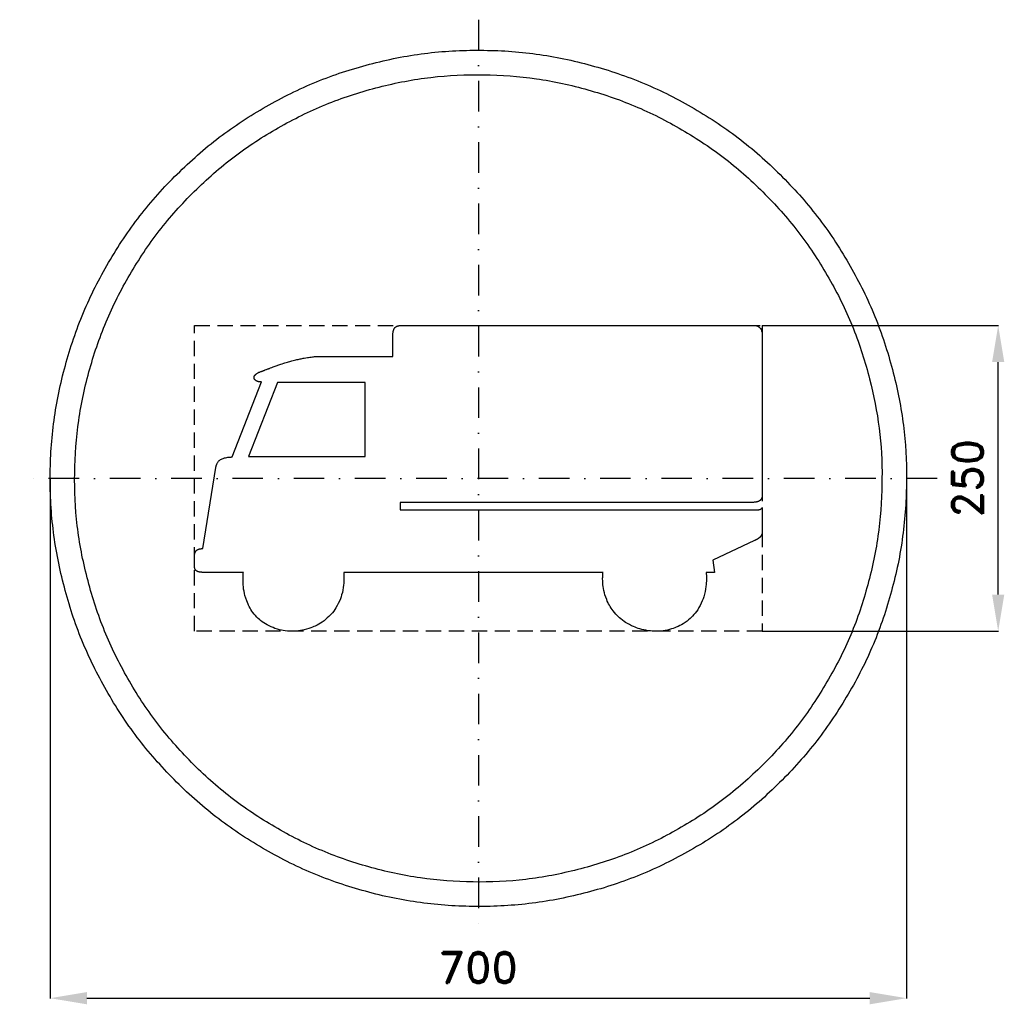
# Model space of a CAD drawing. Header units: millimetres. Extents: x -375 to 430, y -430 to 375.
import ezdxf

# ---------------------------------------------------------------- set-up
doc = ezdxf.new("R2010")
doc.units = ezdxf.units.MM
doc.header["$LTSCALE"] = 5
doc.linetypes.add('ČERCHOVANÁX2', pattern=[2, 1, -0.5, 0, -0.5])
doc.linetypes.add('ČÁRKOVANÁX2', pattern=[1.5, 1, -0.5])
doc.layers.add('Kóty', color=2, linetype='Continuous')
doc.layers.add('Značka', color=7, linetype='Continuous')
doc.styles.get("Standard").update_dxf_attribs({"font": 'romand.shx', "height": 25})
doc.dimstyles.get("Standard").update_dxf_attribs({"dimtxt": 25, "dimasz": 30, "dimexe": 0.18, "dimexo": 0.0625, "dimgap": 12.5, "dimtad": 1, "dimdec": 0, "dimzin": 0, "dimdsep": 46, "dimtxsty": 'Standard', "dimcen": 0.09, "dimadec": 0, "dimazin": 0, "dimtfac": 1, "dimtdec": 0, "dimtofl": 0, "dimtmove": 0, "dimatfit": 3, "dimfxl": 1, "dimtolj": 1, "dimtzin": 0, "dimarcsym": 0})

# ---------------------------------------------------------------- blocks, each defined once
blk = doc.blocks.new('*D2')
at = {"layer": 'Defpoints', "color": 0, "transparency": 16777216}
for p in [(-350.05, 0), (350, 0), (350, -425.03)]:
    blk.add_point(p, dxfattribs=at)
at = {"layer": 'Kóty', "color": 0, "lineweight": -2, "transparency": 16777216}
for p, q in [((-350.05, -0.06), (-350.05, -425.21)), ((350, -0.06), (350, -425.21)), ((-320.05, -425.03), (320, -425.03))]:
    blk.add_line(p, q, dxfattribs=at)
at = {"layer": 'Kóty', "color": 0, "transparency": 16777216}
for points in [[(-320.05, -420.03), (-320.05, -430.03), (-350.05, -425.03)], [(320, -420.03), (320, -430.03), (350, -425.03)]]:
    blk.add_solid(points, dxfattribs=at)
at = {"layer": 'Kóty', "color": 0, "transparency": 16777216, "insert": (-0.03, -400.03), "char_height": 25, "attachment_point": 5}
blk.add_mtext('\\A1;700', dxfattribs=at)
blk = doc.blocks.new('*D3')
at = {"layer": 'Defpoints', "color": 0, "transparency": 16777216}
for p in [(232.1, 125), (425, 125), (232.1, -125)]:
    blk.add_point(p, dxfattribs=at)
at = {"layer": 'Kóty', "color": 0, "lineweight": -2, "transparency": 16777216}
for p, q in [((232.1625, 125), (425.18, 125)), ((425, -95), (425, 95)), ((232.1625, -125), (425.18, -125))]:
    blk.add_line(p, q, dxfattribs=at)
at = {"layer": 'Kóty', "color": 0, "transparency": 16777216}
for points in [[(420, 95), (430, 95), (425, 125)], [(420, -95), (430, -95), (425, -125)]]:
    blk.add_solid(points, dxfattribs=at)
at = {"layer": 'Kóty', "color": 0, "transparency": 16777216, "insert": (400, 0), "char_height": 25, "attachment_point": 5, "rotation": 90}
blk.add_mtext('\\A1;250', dxfattribs=at)

msp = doc.modelspace()

# ---------------------------------------------------------------- linework, layer by layer
at = {"layer": 'Značka', "color": 6, "linetype": 'ČERCHOVANÁX2', "lineweight": 25, "ltscale": 5}
for p, q in [((0, 375), (0, -375)), ((375, 0), (-375, 0))]:
    msp.add_line(p, q, dxfattribs=at)
at = {"layer": 'Značka', "color": 5}
for points in [[(350, 0), (350, -2.291), (350, -4.581, -0.0321663), (346.5, -50.208, -0.0357268), (336.9, -95.004, -0.0366679), (321.8, -138.262, -0.0347487), (300.8, -178.953, -0.0340422), (275, -216.774, -0.0344423), (244.2, -250.706, -0.0345546), (209.5, -280.563, -0.0344262), (171, -305.374, -0.034386), (129.7, -325.223, -0.0344168), (86.2, -339.231, -0.0344232), (41.2, -347.724, -0.0344159), (-4.6, -349.97, -0.0344167), (-50.2, -346.527, -0.034417), (-95, -336.859, -0.0344219), (-138.2, -321.716, -0.0344258), (-179, -300.792, -0.0344196), (-216.8, -274.979, -0.0344135), (-250.7, -244.227, -0.0344027), (-280.6, -209.504, -0.0344212), (-305.4, -171.017, -0.0344081), (-325.2, -129.751, -0.0344167), (-339.2, -86.154, -0.034422), (-347.7, -41.156, -0.0344239), (-350, 4.581, -0.0344186), (-346.5, 50.244, -0.0344066), (-336.9, 95.004, -0.0344079), (-321.7, 138.22, -0.0344215), (-300.8, 178.953, -0.0344123), (-275, 216.776, -0.0344159), (-244.2, 250.706, -0.0344112), (-209.5, 280.56, -0.0344102), (-171, 305.374, -0.0344135), (-129.8, 325.224, -0.0344133), (-86.2, 339.231, -0.0344178), (-41.2, 347.724, -0.0344147), (4.6, 349.97, -0.0344183), (50.2, 346.527, -0.0344185), (95, 336.859, -0.0344139), (138.2, 321.715, -0.0344122), (179, 300.792, -0.034421), (216.8, 274.98, -0.0343987), (250.7, 244.227, -0.0344281), (280.6, 209.501, -0.0344954), (305.4, 171.017, -0.0344081), (325.2, 129.763, -0.0340917), (339.2, 86.154, -0.0328069), (347.5, 43.384, -0.0342764), (350, 0)], [(330, 0), (330, -2.16), (330, -4.32, -0.0321676), (326.7, -47.339, -0.0357412), (317.6, -89.575, -0.0366598), (303.4, -130.361, -0.0347689), (283.6, -168.727, -0.0340415), (259.3, -204.387, -0.0344506), (230.3, -236.38, -0.034559), (197.5, -264.531, -0.0344287), (161.2, -287.924, -0.034392), (122.3, -306.639, -0.034413), (81.2, -319.846, -0.0344226), (38.8, -327.854, -0.0344166), (-4.3, -329.972, -0.0344155), (-47.4, -326.726, -0.0344178), (-89.6, -317.61, -0.0344206), (-130.3, -303.332, -0.0344145), (-168.7, -283.604, -0.034423), (-204.4, -259.266, -0.034424), (-236.4, -230.271, -0.0344207), (-264.5, -197.532, -0.0344091), (-287.9, -161.245, -0.0344122), (-306.6, -122.337, -0.0343888), (-319.8, -81.231, -0.0343928), (-327.9, -38.804, -0.034449), (-330, 4.32, -0.0344398), (-326.7, 47.373, -0.0344103), (-317.6, 89.575, -0.0344275), (-303.3, 130.322, -0.0344042), (-283.6, 168.727, -0.0344117), (-259.3, 204.389, -0.034409), (-230.3, 236.38, -0.0344094), (-197.5, 264.528, -0.0344108), (-161.2, 287.924, -0.0344214), (-122.3, 306.639, -0.0344114), (-81.2, 319.846, -0.034423), (-38.8, 327.854, -0.0344179), (4.3, 329.972, -0.0344171), (47.4, 326.726, -0.0344183), (89.6, 317.61, -0.0344109), (130.3, 303.332, -0.0344202), (168.7, 283.604, -0.0344124), (204.4, 259.267, -0.034393), (236.4, 230.271, -0.0344124), (264.5, 197.529, -0.0344903), (287.9, 161.245, -0.0344317), (306.6, 122.348, -0.034062), (319.8, 81.231, -0.032789), (327.7, 40.905, -0.034256), (330, 0)]]:
    msp.add_lwpolyline(points, format="xyb", dxfattribs=at)
at = {"layer": 'Značka', "color": 6, "linetype": 'ČÁRKOVANÁX2', "ltscale": 2.5}
msp.add_lwpolyline([(-232.1, -125), (-232.1, 125), (232.1, 125), (232.1, -125), (-232.1, -125)], dxfattribs=at)
at = {"layer": 'Značka', "color": 5}
for points in [[(101.9, -76.85), (-110.1, -76.85), (-110.1, -76.932), (-110.1, -77.014), (-110.1, -77.586), (-110.1, -78.159), (-110.1, -78.705), (-110, -79.25), (-110, -79.797), (-110, -80.343), (-110, -80.78), (-110, -81.217), (-110, -81.683), (-110, -82.148), (-110, -82.23), (-110, -82.312), (-110, -82.621), (-110, -82.929), (-110, -83.546), (-110, -84.163), (-110.1, -85.709), (-110.2, -87.252), (-110.5, -89.307), (-110.8, -91.347), (-111.2, -93.37), (-111.8, -95.369), (-112.3, -96.947), (-112.8, -98.5), (-113.6, -100.401), (-114.5, -102.264), (-115.4, -104.042), (-116.4, -105.774), (-117.3, -107.173), (-118.3, -108.525), (-119.3, -109.835), (-120.4, -111.097), (-121.3, -112.073), (-122.3, -113.014), (-123.5, -114.142), (-124.7, -115.221), (-126.2, -116.418), (-127.8, -117.546), (-129.1, -118.426), (-130.5, -119.246), (-131.9, -120.015), (-133.3, -120.726), (-134.5, -121.257), (-135.6, -121.748), (-137.1, -122.31), (-138.7, -122.82), (-140.5, -123.376), (-142.3, -123.856), (-143.8, -124.193), (-145.4, -124.466), (-147, -124.685), (-148.5, -124.845), (-149.8, -124.933), (-151, -124.98), (-152.6, -124.984), (-154.2, -124.937), (-156.1, -124.829), (-158, -124.644), (-159.5, -124.425), (-161, -124.141), (-162.6, -123.801), (-164.1, -123.399), (-165.3, -123.036), (-166.5, -122.631), (-167.9, -122.069), (-169.4, -121.452), (-171.1, -120.65), (-172.8, -119.768), (-174.1, -118.967), (-175.5, -118.101), (-176.8, -117.182), (-178, -116.206), (-179, -115.388), (-179.9, -114.532), (-181, -113.415), (-182.1, -112.253), (-183.2, -110.962), (-184.3, -109.622), (-185.1, -108.467), (-185.9, -107.277), (-186.6, -106.058), (-187.3, -104.812), (-187.8, -103.797), (-188.3, -102.766), (-188.8, -101.458), (-189.4, -100.131), (-190.1, -98.041), (-190.8, -95.918), (-191.2, -94.127), (-191.6, -92.316), (-191.9, -90.494), (-192.1, -88.66), (-192.3, -87.19), (-192.4, -85.716), (-192.4, -83.876), (-192.4, -82.035), (-192.3, -81.382), (-192.3, -80.728), (-192.3, -80.23), (-192.3, -79.732), (-192.3, -79.243), (-192.2, -78.755), (-192.2, -78.35), (-192.2, -77.946), (-192.2, -77.484), (-192.1, -77.023), (-192.1, -76.936), (-192.1, -76.85), (-224.6, -76.847), (-224.7, -76.847), (-224.7, -76.847), (-224.7, -76.848), (-224.8, -76.849), (-224.8, -76.85), (-224.9, -76.85), (-224.9, -76.851), (-225, -76.851), (-225, -76.851), (-225, -76.851), (-225.1, -76.851), (-225.1, -76.851), (-225.5, -76.851), (-225.8, -76.848), (-226.1, -76.841), (-226.4, -76.828), (-226.7, -76.809), (-227, -76.784), (-227.2, -76.76), (-227.5, -76.729), (-227.7, -76.683), (-228, -76.629), (-228.2, -76.589), (-228.4, -76.544), (-228.6, -76.502), (-228.8, -76.456), (-228.9, -76.406), (-229.1, -76.352), (-229.2, -76.305), (-229.4, -76.255), (-229.5, -76.189), (-229.7, -76.117), (-229.8, -76.06), (-229.9, -75.999), (-230, -75.946), (-230.1, -75.89), (-230.2, -75.832), (-230.3, -75.771), (-230.4, -75.721), (-230.4, -75.67), (-230.5, -75.603), (-230.6, -75.534), (-230.7, -75.454), (-230.8, -75.372), (-230.9, -75.301), (-231, -75.228), (-231, -75.152), (-231.1, -75.074), (-231.1, -75.01), (-231.2, -74.945), (-231.3, -74.862), (-231.3, -74.778), (-231.4, -74.674), (-231.5, -74.567), (-231.5, -74.477), (-231.6, -74.385), (-231.6, -74.292), (-231.7, -74.197), (-231.7, -74.12), (-231.7, -74.043), (-231.8, -73.945), (-231.8, -73.846), (-231.8, -73.738), (-231.9, -73.63), (-231.9, -73.539), (-231.9, -73.448), (-231.9, -73.356), (-232, -73.264), (-232, -73.19), (-232, -73.116), (-232, -73.024), (-232, -72.93), (-232.1, -72.793), (-232.1, -72.655), (-232.1, -72.539), (-232.1, -72.424), (-232.1, -72.308), (-232.1, -72.193), (-232.1, -72.1), (-232.1, -72.008), (-232.1, -71.892), (-232.1, -71.776), (-232.1, -71.735), (-232.1, -71.694), (-232.1, -71.659), (-232.1, -71.624), (-232.1, -71.59), (-232.1, -71.555), (-232.1, -71.528), (-232.1, -71.5), (-232.1, -71.466), (-232.1, -71.432), (-232.1, -71.322), (-232.1, -71.212), (-232.1, -70.992), (-232.1, -70.772), (-232.1, -70.222), (-232.1, -69.672), (-232.1, -68.938), (-232.1, -68.205), (-232.1, -67.472), (-232.1, -66.739), (-232.1, -66.152), (-232.1, -65.565), (-232.1, -64.832), (-232.1, -64.099), (-232.1, -63.791), (-232.1, -63.484), (-232.1, -63.228), (-232.1, -62.972), (-232.1, -62.717), (-232, -62.462), (-232, -62.259), (-232, -62.056), (-231.9, -61.805), (-231.9, -61.554), (-231.8, -61.377), (-231.8, -61.2), (-231.7, -61.054), (-231.7, -60.91), (-231.6, -60.766), (-231.6, -60.624), (-231.5, -60.512), (-231.5, -60.4), (-231.4, -60.263), (-231.4, -60.127), (-231.3, -59.983), (-231.2, -59.842), (-231.1, -59.727), (-231.1, -59.614), (-231, -59.504), (-230.9, -59.397), (-230.8, -59.313), (-230.8, -59.231), (-230.7, -59.132), (-230.6, -59.035), (-230.5, -58.925), (-230.3, -58.818), (-230.2, -58.733), (-230.1, -58.651), (-230, -58.573), (-229.9, -58.498), (-229.8, -58.44), (-229.7, -58.384), (-229.6, -58.318), (-229.5, -58.254), (-229.3, -58.176), (-229.2, -58.102), (-229.1, -58.045), (-228.9, -57.992), (-228.8, -57.942), (-228.6, -57.896), (-228.5, -57.861), (-228.4, -57.828), (-228.3, -57.79), (-228.1, -57.755), (-228, -57.729), (-227.9, -57.704), (-227.8, -57.685), (-227.7, -57.666), (-227.7, -57.649), (-227.6, -57.633), (-227.5, -57.621), (-227.4, -57.609), (-227.3, -57.596), (-227.2, -57.583), (-227.1, -57.56), (-226.9, -57.54), (-226.8, -57.525), (-226.6, -57.512), (-226.5, -57.501), (-226.3, -57.492), (-226.2, -57.485), (-226.1, -57.479), (-226, -57.474), (-225.8, -57.469), (-225.8, -57.468), (-225.7, -57.467), (-225.7, -57.466), (-225.6, -57.465), (-225.6, -57.465), (-225.5, -57.464), (-225.5, -57.464), (-225.5, -57.463), (-225.4, -57.462), (-225.4, -57.461), (-225.4, -57.461), (-225.4, -57.461), (-214.6, 8.953), (-214.6, 8.969), (-214.6, 8.986), (-214.6, 9.003), (-214.6, 9.037), (-214.6, 9.071), (-214.6, 9.155), (-214.6, 9.24), (-214.6, 9.353), (-214.5, 9.465), (-214.5, 9.578), (-214.5, 9.691), (-214.5, 9.781), (-214.4, 9.871), (-214.4, 9.966), (-214.4, 10.061), (-214.4, 10.078), (-214.4, 10.095), (-214.4, 10.177), (-214.3, 10.259), (-214.3, 10.421), (-214.2, 10.583), (-214.1, 10.972), (-213.9, 11.359), (-213.7, 11.849), (-213.5, 12.329), (-213.2, 12.791), (-212.9, 13.234), (-212.7, 13.584), (-212.4, 13.918), (-212.1, 14.277), (-211.7, 14.611), (-211.6, 14.671), (-211.6, 14.73), (-211.6, 14.735), (-211.5, 14.74), (-211.5, 14.748), (-211.5, 14.757), (-211.5, 14.767), (-211.5, 14.778), (-211.5, 14.789), (-211.5, 14.8), (-211.5, 14.808), (-211.5, 14.817), (-211.4, 14.828), (-211.4, 14.839), (-211.3, 14.923), (-211.2, 15.006), (-211, 15.168), (-210.7, 15.32), (-210.1, 15.679), (-209.5, 15.989), (-208.6, 16.356), (-207.6, 16.65), (-206.7, 16.896), (-205.7, 17.088), (-204.9, 17.21), (-204.1, 17.306), (-203.3, 17.383), (-202.5, 17.437), (-202.4, 17.444), (-202.2, 17.451), (-202.2, 17.452), (-202.2, 17.453), (-202.2, 17.456), (-202.1, 17.459), (-202.1, 17.465), (-202, 17.472), (-201.9, 17.48), (-201.8, 17.487), (-201.7, 17.494), (-201.6, 17.499), (-201.5, 17.503), (-201.5, 17.506), (-201.4, 17.508), (-201.3, 17.509), (-201.3, 17.509), (-201.3, 17.509), (-177.3, 78.83), (-177.3, 78.83), (-177.3, 78.829), (-177.4, 78.826), (-177.4, 78.823), (-177.5, 78.821), (-177.5, 78.818), (-177.6, 78.815), (-177.6, 78.813), (-177.7, 78.811), (-177.7, 78.81), (-177.8, 78.809), (-177.8, 78.809), (-178.1, 78.809), (-178.5, 78.82), (-178.7, 78.84), (-179, 78.872), (-179.3, 78.912), (-179.5, 78.963), (-179.8, 79.011), (-180, 79.066), (-180.2, 79.145), (-180.5, 79.233), (-180.7, 79.314), (-180.9, 79.402), (-181.1, 79.482), (-181.3, 79.569), (-181.5, 79.662), (-181.6, 79.762), (-181.8, 79.846), (-181.9, 79.935), (-182, 80.051), (-182.2, 80.173), (-182.3, 80.269), (-182.4, 80.369), (-182.5, 80.455), (-182.6, 80.544), (-182.7, 80.636), (-182.8, 80.73), (-182.8, 80.808), (-182.9, 80.887), (-182.9, 80.989), (-183, 81.093), (-183.1, 81.211), (-183.1, 81.333), (-183.2, 81.436), (-183.2, 81.542), (-183.3, 81.649), (-183.3, 81.758), (-183.3, 81.846), (-183.4, 81.934), (-183.4, 82.046), (-183.4, 82.159), (-183.4, 82.302), (-183.4, 82.445), (-183.4, 82.563), (-183.4, 82.682), (-183.4, 82.8), (-183.4, 82.918), (-183.3, 83.011), (-183.3, 83.103), (-183.3, 83.218), (-183.2, 83.331), (-183.2, 83.493), (-183.1, 83.651), (-183, 83.779), (-183, 83.904), (-182.9, 84.027), (-182.8, 84.146), (-182.7, 84.239), (-182.7, 84.331), (-182.6, 84.443), (-182.5, 84.553), (-182.3, 84.721), (-182.2, 84.883), (-182, 85.013), (-181.9, 85.139), (-181.7, 85.261), (-181.6, 85.378), (-181.5, 85.47), (-181.3, 85.559), (-181.2, 85.668), (-181, 85.774), (-180.7, 85.998), (-180.3, 86.211), (-180, 86.379), (-179.7, 86.537), (-179.4, 86.689), (-179.1, 86.832), (-178.8, 86.943), (-178.6, 87.048), (-178.3, 87.174), (-177.9, 87.294), (-177.8, 87.335), (-177.7, 87.375), (-177.6, 87.408), (-177.5, 87.442), (-177.4, 87.474), (-177.3, 87.507), (-177.3, 87.533), (-177.2, 87.558), (-177.1, 87.59), (-177, 87.622), (-176.9, 87.651), (-176.8, 87.679), (-176.8, 87.703), (-176.7, 87.727), (-176.6, 87.752), (-176.6, 87.776), (-176.5, 87.796), (-176.5, 87.815), (-176.4, 87.84), (-176.3, 87.865), (-176.1, 87.933), (-175.9, 88), (-175.8, 88.056), (-175.6, 88.114), (-175.5, 88.171), (-175.3, 88.229), (-175.2, 88.276), (-175.1, 88.323), (-174.9, 88.381), (-174.7, 88.44), (-174.2, 88.661), (-173.6, 88.882), (-173.1, 89.067), (-172.6, 89.253), (-172.1, 89.44), (-171.6, 89.626), (-171.2, 89.776), (-170.8, 89.925), (-170.4, 90.111), (-169.9, 90.296), (-168.9, 90.674), (-167.9, 91.048), (-167, 91.357), (-166.2, 91.663), (-165.4, 91.965), (-164.5, 92.264), (-163.9, 92.501), (-163.2, 92.736), (-162.3, 93.025), (-161.5, 93.311), (-160.3, 93.713), (-159.1, 94.105), (-158.1, 94.424), (-157.1, 94.734), (-156.1, 95.038), (-155.1, 95.333), (-154.2, 95.564), (-153.4, 95.788), (-152.4, 96.061), (-151.4, 96.325), (-150.3, 96.599), (-149.2, 96.864), (-148.3, 97.077), (-147.4, 97.282), (-146.5, 97.479), (-145.6, 97.669), (-144.9, 97.816), (-144.1, 97.958), (-143.2, 98.127), (-142.3, 98.29), (-141.1, 98.507), (-139.8, 98.717), (-138.8, 98.884), (-137.8, 99.041), (-136.7, 99.187), (-135.7, 99.319), (-134.9, 99.413), (-134, 99.497), (-133.2, 99.573), (-132.3, 99.633), (-132.1, 99.642), (-132, 99.651), (-131.9, 99.653), (-131.9, 99.654), (-131.9, 99.658), (-131.8, 99.661), (-131.7, 99.669), (-131.5, 99.677), (-131.3, 99.687), (-131.1, 99.697), (-130.9, 99.707), (-130.8, 99.716), (-130.6, 99.724), (-130.5, 99.732), (-130.3, 99.74), (-130.1, 99.749), (-130.1, 99.75), (-130.1, 99.752), (-69.8, 99.752), (-69.8, 117.184), (-69.8, 117.193), (-69.8, 117.202), (-69.8, 117.262), (-69.8, 117.323), (-69.8, 117.381), (-69.8, 117.44), (-69.8, 117.498), (-69.8, 117.556), (-69.8, 117.603), (-69.8, 117.65), (-69.8, 117.709), (-69.8, 117.768), (-69.8, 118.14), (-69.8, 118.512), (-69.8, 118.821), (-69.7, 119.13), (-69.7, 119.438), (-69.6, 119.745), (-69.6, 119.99), (-69.6, 120.233), (-69.5, 120.536), (-69.4, 120.837), (-69.4, 121.043), (-69.3, 121.248), (-69.2, 121.416), (-69.2, 121.583), (-69.1, 121.748), (-69, 121.911), (-69, 122.039), (-68.9, 122.166), (-68.8, 122.321), (-68.8, 122.474), (-68.7, 122.612), (-68.6, 122.746), (-68.5, 122.856), (-68.4, 122.963), (-68.3, 123.067), (-68.3, 123.168), (-68.2, 123.247), (-68.1, 123.324), (-68, 123.417), (-67.9, 123.507), (-67.8, 123.612), (-67.7, 123.712), (-67.6, 123.793), (-67.5, 123.869), (-67.4, 123.942), (-67.3, 124.013), (-67.2, 124.066), (-67.1, 124.118), (-67, 124.179), (-66.8, 124.238), (-66.7, 124.324), (-66.5, 124.404), (-66.3, 124.465), (-66.2, 124.52), (-66, 124.572), (-65.8, 124.619), (-65.7, 124.654), (-65.6, 124.687), (-65.4, 124.724), (-65.2, 124.758), (-65.1, 124.79), (-64.9, 124.819), (-64.8, 124.84), (-64.6, 124.86), (-64.5, 124.878), (-64.4, 124.895), (-64.2, 124.907), (-64.1, 124.918), (-64, 124.931), (-63.9, 124.943), (-63.6, 124.961), (-63.3, 124.975), (-63.1, 124.985), (-62.9, 124.992), (-62.7, 124.997), (-62.5, 125), (-62.3, 125), (-62.2, 125), (-62, 124.998), (-61.8, 124.995), (-61.8, 124.994), (-61.7, 124.994), (226, 124.992), (226.2, 124.988), (226.4, 124.981), (227.4, 124.821), (228.4, 124.448), (229.2, 123.958), (229.9, 123.328), (230.6, 122.504), (231.1, 121.584), (231.5, 120.684), (231.8, 119.744), (232.1, 118.735), (232.1, 117.711), (232.1, 117.553), (232.1, 117.394), (232.1, 117.381), (232.1, 115.432), (232.1, 113.483), (232.1, 109.584), (232.1, 105.686), (232.1, 95.939), (232.1, 86.193), (232.1, 73.198), (232.1, 60.203), (232.1, 47.207), (232.1, 34.212), (232.1, 23.816), (232.1, 13.42), (232.1, 2.374), (232.1, -8.672), (232.1, -10.621), (232.1, -12.57), (232.1, -12.611), (232.1, -12.652), (232.1, -12.735), (232.1, -12.817), (232.1, -13.022), (232.1, -13.227), (232.1, -13.501), (232.1, -13.774), (232.1, -14.047), (232.1, -14.32), (232, -14.537), (232, -14.753), (231.9, -15.023), (231.9, -15.291), (231.8, -15.473), (231.8, -15.654), (231.8, -15.803), (231.7, -15.952), (231.7, -16.099), (231.6, -16.244), (231.5, -16.359), (231.5, -16.473), (231.4, -16.613), (231.4, -16.752), (231.3, -16.908), (231.2, -17.061), (231.1, -17.186), (231, -17.307), (230.9, -17.425), (230.8, -17.54), (230.7, -17.629), (230.7, -17.716), (230.5, -17.821), (230.4, -17.923), (230.3, -18.053), (230.1, -18.177), (230, -18.275), (229.9, -18.367), (229.7, -18.455), (229.6, -18.538), (229.5, -18.601), (229.4, -18.661), (229.2, -18.733), (229.1, -18.801), (228.8, -18.897), (228.6, -18.985), (228.4, -19.052), (228.2, -19.114), (228, -19.171), (227.8, -19.223), (227.7, -19.262), (227.5, -19.298), (227.3, -19.341), (227.1, -19.38), (226.7, -19.448), (226.3, -19.506), (226, -19.546), (225.7, -19.579), (225.4, -19.606), (225, -19.628), (224.8, -19.641), (224.5, -19.65), (224.2, -19.657), (223.9, -19.661), (223.8, -19.663), (223.7, -19.664), (223.6, -19.664), (223.6, -19.665), (223.5, -19.665), (223.4, -19.665), (223.4, -19.665), (223.3, -19.666), (223.3, -19.666), (223.2, -19.666), (223.2, -19.666), (223.2, -19.666), (-63.8, -19.644), (-63.8, -25.806), (224.6, -25.805), (226.7, -25.805), (226.7, -25.805), (226.7, -25.806), (226.9, -25.808), (227.1, -25.809), (227.3, -25.81), (227.4, -25.809), (227.6, -25.806), (227.8, -25.802), (227.9, -25.797), (228.1, -25.79), (228.2, -25.779), (228.4, -25.766), (228.6, -25.749), (228.8, -25.728), (229, -25.708), (229.1, -25.684), (229.3, -25.657), (229.4, -25.626), (229.6, -25.599), (229.7, -25.569), (229.8, -25.526), (230, -25.48), (230.1, -25.43), (230.3, -25.376), (230.4, -25.327), (230.5, -25.273), (230.7, -25.216), (230.8, -25.155), (230.9, -25.103), (231, -25.048), (231.1, -24.977), (231.2, -24.901), (231.3, -24.82), (231.4, -24.734), (231.5, -24.66), (231.6, -24.582), (231.7, -24.502), (231.8, -24.419), (231.8, -24.351), (231.9, -24.281), (231.9, -24.191), (232, -24.099), (232, -24.074), (232, -24.05), (232.1, -24.029), (232.1, -24.008), (232.1, -23.987), (232.1, -23.967), (232.1, -23.95), (232.1, -23.934), (232.1, -23.913), (232.1, -23.893), (232.1, -43.383), (232.1, -43.427), (232.1, -43.471), (232.1, -43.507), (232.1, -43.544), (232.1, -43.581), (232.1, -43.618), (232.1, -43.648), (232.1, -43.677), (232.1, -43.715), (232.1, -43.752), (232.1, -43.784), (232.1, -43.815), (232.1, -43.878), (232.1, -43.941), (232.1, -44.098), (232.1, -44.254), (232.1, -44.463), (232, -44.671), (232, -44.878), (232, -45.084), (231.9, -45.247), (231.9, -45.41), (231.8, -45.611), (231.7, -45.81), (231.7, -46.009), (231.6, -46.206), (231.5, -46.368), (231.4, -46.528), (231.3, -46.685), (231.3, -46.839), (231.2, -46.961), (231.1, -47.081), (231, -47.228), (230.9, -47.372), (230.7, -47.559), (230.6, -47.741), (230.5, -47.888), (230.3, -48.031), (230.2, -48.171), (230.1, -48.306), (229.9, -48.412), (229.8, -48.514), (229.7, -48.639), (229.5, -48.761), (229.3, -48.899), (229.1, -49.033), (229, -49.142), (228.8, -49.247), (228.7, -49.349), (228.5, -49.449), (228.4, -49.528), (228.3, -49.604), (228.1, -49.698), (227.9, -49.79), (227.7, -49.912), (227.5, -50.032), (227.3, -50.129), (227.1, -50.224), (226.9, -50.317), (226.7, -50.409), (226.6, -50.481), (226.4, -50.552), (226.2, -50.627), (226.1, -50.701), (226, -50.713), (226, -50.726), (226, -50.733), (226, -50.739), (226, -50.749), (225.9, -50.759), (225.9, -50.773), (225.9, -50.787), (225.8, -50.801), (225.8, -50.815), (225.8, -50.826), (225.8, -50.837), (225.7, -50.851), (225.7, -50.865), (191.7, -66.899), (193, -76.85), (186.3, -76.85), (186.3, -76.938), (186.3, -77.026), (186.3, -77.675), (186.3, -78.323), (186.4, -78.976), (186.4, -79.628), (186.4, -80.289), (186.4, -80.949), (186.4, -81.466), (186.4, -81.984), (186.4, -82.507), (186.4, -83.03), (186.4, -83.118), (186.4, -83.207), (186.4, -83.528), (186.4, -83.849), (186.4, -84.493), (186.3, -85.136), (186.2, -86.747), (186, -88.354), (185.7, -90.491), (185.3, -92.612), (184.8, -94.713), (184.3, -96.787), (183.7, -98.422), (183.1, -100.03), (182.2, -101.995), (181.3, -103.918), (180.3, -105.689), (179.3, -107.411), (178.3, -108.8), (177.3, -110.139), (176.2, -111.433), (175.1, -112.675), (174.2, -113.632), (173.2, -114.55), (171.9, -115.643), (170.6, -116.682), (169.1, -117.816), (167.5, -118.873), (166.1, -119.689), (164.7, -120.44), (163.3, -121.136), (161.8, -121.77), (160.6, -122.237), (159.4, -122.662), (157.9, -123.138), (156.4, -123.559), (154.5, -124.013), (152.7, -124.387), (151.1, -124.633), (149.5, -124.812), (147.9, -124.936), (146.3, -125), (145.1, -125.012), (143.8, -124.983), (142.2, -124.895), (140.6, -124.756), (138.7, -124.538), (136.8, -124.245), (135.2, -123.938), (133.7, -123.569), (132.1, -123.147), (130.6, -122.667), (129.4, -122.245), (128.2, -121.784), (126.7, -121.156), (125.3, -120.478), (123.5, -119.609), (121.8, -118.667), (120.4, -117.822), (119.1, -116.918), (117.8, -115.966), (116.5, -114.96), (115.5, -114.122), (114.6, -113.247), (113.5, -112.11), (112.4, -110.93), (111.2, -109.664), (110.2, -108.355), (109.3, -107.228), (108.5, -106.068), (107.8, -104.88), (107.1, -103.666), (106.5, -102.676), (106, -101.67), (105.4, -100.392), (104.9, -99.094), (104.1, -97.149), (103.5, -95.171), (103, -93.498), (102.6, -91.804), (102.3, -90.099), (102, -88.38), (101.8, -87.002), (101.7, -85.618), (101.7, -83.891), (101.6, -82.161), (101.6, -81.522), (101.7, -80.884), (101.7, -80.352), (101.7, -79.821), (101.7, -79.29), (101.7, -78.759), (101.8, -78.335), (101.8, -77.911), (101.8, -77.46), (101.8, -77.009), (101.8, -76.93), (101.9, -76.85)], [(-187.8, 17.833), (-92.5, 17.833), (-92.5, 78.477), (-164.1, 78.477), (-187.8, 17.833)]]:
    msp.add_lwpolyline(points, dxfattribs=at)

# ---------------------------------------------------------------- dimensions: what is measured, and where the dimension line sits
at = {"layer": 'Kóty'}
dim = msp.add_linear_dim(base=(425, 125), p1=(232.1, -125), p2=(232.1, 125), angle=90, dimstyle='Standard', dxfattribs=at)
dim.commit()
dim.dimension.update_dxf_attribs({"geometry": '*D3', "text_midpoint": (400, 0)})
dim = msp.add_linear_dim(base=(350, -425.029), p1=(-350.054, 0), p2=(350, 0), dimstyle='Standard', dxfattribs=at)
dim.commit()
dim.dimension.update_dxf_attribs({"geometry": '*D2', "text_midpoint": (-0.027, -400.029)})

doc.saveas('drawing.dxf')
